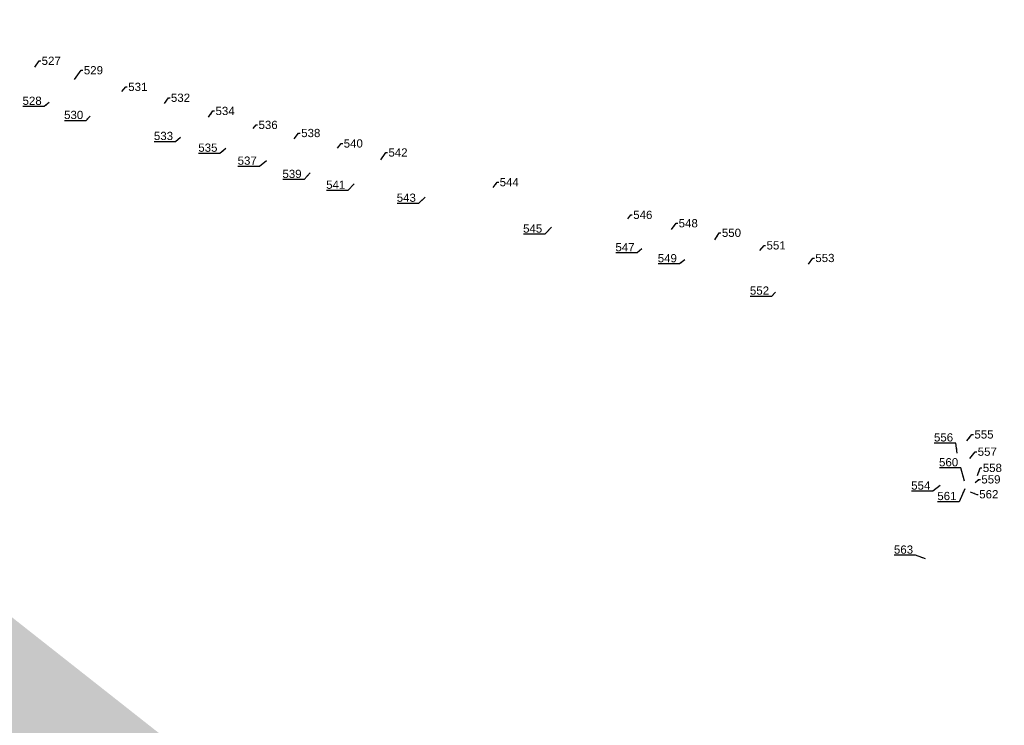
# Model space of a CAD drawing. Extents: x 5550606 to 5555059, y 5709169 to 5713510.
# Tile 31 of 33: x 5553695 to 5553911, y 5710903 to 5711057. Entities that reach past the tile are written whole.
import ezdxf
from ezdxf import colors
from ezdxf.entities.mleader import LeaderData, LeaderLine
from ezdxf.math import Vec2, Vec3

# ---------------------------------------------------------------- set-up
doc = ezdxf.new("R2010")
doc.units = 0
doc.layers.add('z_drzewa-etykiety', color=96, linetype='Continuous', lineweight=9)
doc.layers.add('z_krzewy', color=102, linetype='Continuous')
doc.styles.add('Z_Opisy', font='arial.ttf', dxfattribs={"height": 1.2})

msp = doc.modelspace()

# ---------------------------------------------------------------- hatches: boundary and pattern name
at = {"layer": 'z_krzewy'}
h = msp.add_hatch(dxfattribs=at)
h.set_pattern_fill('GOST_GLASS', color=256, scale=0.2, style=0)
edge = h.paths.add_edge_path(flags=0)
edge.add_arc((5550761.54, 5713012.89), 1, 0, 360)
h.paths.add_polyline_path([(5550767.63, 5713087.78), (5550770.12, 5713087.39), (5550770.07, 5713087.08), (5550767.81, 5713071.02), (5550767.28, 5713066.11), (5550765.8, 5713055.98), (5550762.01, 5713039.19), (5550757.66, 5713008.72), (5550754.17, 5712985.46), (5550748.88, 5712955.64), (5550745.15, 5712930.49), (5550741.24, 5712902.93), (5550740.75, 5712899.67), (5550737.97, 5712900.04), (5550738.57, 5712903.94), (5550742.83, 5712930.84), (5550746.78, 5712955.93), (5550751.53, 5712985.76), (5550755.23, 5713009.36), (5550763.66, 5713063.15), (5550764.1, 5713066.01), (5550764.94, 5713071.22)], flags=16)
edge = h.paths.add_edge_path()
edge.add_line((5550792.87, 5713210.34), (5550791.95, 5713205.42))
edge.add_line((5550791.95, 5713205.42), (5550794.32, 5713205.05))
edge.add_line((5550794.32, 5713205.05), (5550795.09, 5713209.99))
edge.add_line((5550795.09, 5713209.99), (5550792.88, 5713210.33))
edge.add_line((5550731.26, 5712827.38), (5550730.36, 5712822.28))
edge.add_line((5550730.36, 5712822.28), (5550733.33, 5712821.88))
edge.add_line((5550733.33, 5712821.88), (5550734.16, 5712826.99))
edge.add_line((5550734.16, 5712826.99), (5550731.26, 5712827.37))
edge.add_line((5553907.12, 5710758.21), (5553906.77, 5710759.41))
edge.add_line((5553906.77, 5710759.41), (5553906.55, 5710760.38))
edge.add_line((5553906.55, 5710760.38), (5553906.38, 5710761.26))
edge.add_line((5553906.38, 5710761.26), (5553906.22, 5710762.77))
edge.add_line((5553906.22, 5710762.77), (5553906.12, 5710766.51))
edge.add_line((5553906.12, 5710766.51), (5553906.03, 5710771.28))
edge.add_line((5553906.03, 5710771.28), (5553905.92, 5710777.5))
edge.add_line((5553905.92, 5710777.5), (5553905.77, 5710784.82))
edge.add_line((5553905.77, 5710784.82), (5553905.62, 5710794.17))
edge.add_line((5553905.62, 5710794.17), (5553905.32, 5710809.7))
edge.add_line((5553905.32, 5710809.7), (5553903.92, 5710834.46))
edge.add_line((5553903.92, 5710834.46), (5553903.54, 5710838))
edge.add_line((5553903.54, 5710838), (5553905.59, 5710837.61))
edge.add_line((5553905.59, 5710837.61), (5553905.32, 5710833.12))
edge.add_line((5553905.32, 5710833.12), (5553905.19, 5710820.9))
edge.add_line((5553905.19, 5710820.9), (5553906.2, 5710801.94))
edge.add_line((5553906.2, 5710801.94), (5553906.52, 5710791.72))
edge.add_line((5553906.52, 5710791.72), (5553906.84, 5710779.2))
edge.add_line((5553906.84, 5710779.2), (5553907.02, 5710767.56))
edge.add_line((5553907.02, 5710767.56), (5553907.36, 5710763.06))
edge.add_line((5553907.36, 5710763.06), (5553907.82, 5710758.16))
edge.add_line((5553907.82, 5710758.16), (5553907.11, 5710758.21))

# ---------------------------------------------------------------- leaders
at = {"layer": 'z_drzewa-etykiety'}
ml = msp.add_multileader_mtext('Standard', dxfattribs=at)
ml.set_content('527', color=256, style='Z_Opisy')
ml.set_leader_properties()
ml.build(insert=Vec2(0, 0))
ml.multileader.update_dxf_attribs({"text_right_attachment_type": 6, "dogleg_length": 0.358, "arrow_head_size": 0})
ctx = ml.context
ctx.base_point, ctx.char_height, ctx.arrow_head_size, ctx.landing_gap_size, ctx.plane_origin = Vec3(5553699.47, 5711048.48), 1.8, 0, 0.2, Vec3(5553698.14, 5711047.1)
ctx.right_attachment = 6
notes = []
notes.append((ctx, [(0, (1, 1, 0), (5553699.11, 5711048.48), (1, 0), 0.358, [(0, [(5553698.14, 5711047.1)], 0, [])])]))
ctx.mtext.insert, ctx.mtext.flow_direction = Vec3(5553699.67, 5711049.4), 5
ml = msp.add_multileader_mtext('Standard', dxfattribs=at)
ml.set_content('529', color=256, style='Z_Opisy')
ml.set_leader_properties()
ml.build(insert=Vec2(0, 0))
ml.multileader.update_dxf_attribs({"text_right_attachment_type": 6, "dogleg_length": 0.358, "arrow_head_size": 0})
ctx = ml.context
ctx.base_point, ctx.char_height, ctx.arrow_head_size, ctx.landing_gap_size, ctx.plane_origin = Vec3(5553708.71, 5711046.42), 1.8, 0, 0.2, Vec3(5553706.83, 5711044.4)
ctx.right_attachment = 6
notes.append((ctx, [(0, (1, 1, 0), (5553708.35, 5711046.42), (1, 0), 0.358, [(0, [(5553706.83, 5711044.4)], 0, [])])]))
ctx.mtext.insert, ctx.mtext.flow_direction = Vec3(5553708.91, 5711047.33), 5
ml = msp.add_multileader_mtext('Standard', dxfattribs=at)
ml.set_content('531', color=256, style='Z_Opisy')
ml.set_leader_properties()
ml.build(insert=Vec2(0, 0))
ml.multileader.update_dxf_attribs({"text_right_attachment_type": 6, "dogleg_length": 0.358, "arrow_head_size": 0})
ctx = ml.context
ctx.base_point, ctx.char_height, ctx.arrow_head_size, ctx.landing_gap_size, ctx.plane_origin = Vec3(5553718.44, 5711042.78), 1.8, 0, 0.2, Vec3(5553717.26, 5711041.81)
ctx.right_attachment = 6
notes.append((ctx, [(0, (1, 1, 0), (5553718.08, 5711042.78), (1, 0), 0.358, [(0, [(5553717.26, 5711041.81)], 0, [])])]))
ctx.mtext.insert, ctx.mtext.flow_direction = Vec3(5553718.64, 5711043.69), 5
ml = msp.add_multileader_mtext('Standard', dxfattribs=at)
ml.set_content('528', color=256, style='Z_Opisy')
ml.set_leader_properties()
ml.build(insert=Vec2(0, 0))
ml.multileader.update_dxf_attribs({"text_right_attachment_type": 6, "dogleg_length": 0.358, "arrow_head_size": 0})
ctx = ml.context
ctx.base_point, ctx.char_height, ctx.arrow_head_size, ctx.landing_gap_size, ctx.plane_origin = Vec3(5553695.5, 5711039.74), 1.8, 0, 0.2, Vec3(5553701.35, 5711039.39)
ctx.right_attachment, ctx.text_align_type = 6, 2
notes.append((ctx, [(0, (1, 1, 0), (5553700.24, 5711038.49), (-1, 0), 0.358, [(0, [(5553701.35, 5711039.39)], 0, [])])]))
ctx.mtext.insert, ctx.mtext.alignment, ctx.mtext.flow_direction = Vec3(5553699.68, 5711040.65), 3, 5
ml = msp.add_multileader_mtext('Standard', dxfattribs=at)
ml.set_content('532', color=256, style='Z_Opisy')
ml.set_leader_properties()
ml.build(insert=Vec2(0, 0))
ml.multileader.update_dxf_attribs({"text_right_attachment_type": 6, "dogleg_length": 0.358, "arrow_head_size": 0})
ctx = ml.context
ctx.base_point, ctx.char_height, ctx.arrow_head_size, ctx.landing_gap_size, ctx.plane_origin = Vec3(5553727.79, 5711040.39), 1.8, 0, 0.2, Vec3(5553726.6, 5711039.12)
ctx.right_attachment = 6
notes.append((ctx, [(0, (1, 1, 0), (5553727.43, 5711040.39), (1, 0), 0.358, [(0, [(5553726.6, 5711039.12)], 0, [])])]))
ctx.mtext.insert, ctx.mtext.flow_direction = Vec3(5553727.99, 5711041.31), 5
ml = msp.add_multileader_mtext('Standard', dxfattribs=at)
ml.set_content('530', color=256, style='Z_Opisy')
ml.set_leader_properties()
ml.build(insert=Vec2(0, 0))
ml.multileader.update_dxf_attribs({"text_right_attachment_type": 6, "dogleg_length": 0.358, "arrow_head_size": 0})
ctx = ml.context
ctx.base_point, ctx.char_height, ctx.arrow_head_size, ctx.landing_gap_size, ctx.plane_origin = Vec3(5553704.61, 5711036.64), 1.8, 0, 0.2, Vec3(5553710.27, 5711036.4)
ctx.right_attachment, ctx.text_align_type = 6, 2
notes.append((ctx, [(0, (1, 1, 0), (5553709.34, 5711035.39), (-1, 0), 0.358, [(0, [(5553710.27, 5711036.4)], 0, [])])]))
ctx.mtext.insert, ctx.mtext.alignment, ctx.mtext.flow_direction = Vec3(5553708.78, 5711037.55), 3, 5
ml = msp.add_multileader_mtext('Standard', dxfattribs=at)
ml.set_content('534', color=256, style='Z_Opisy')
ml.set_leader_properties()
ml.build(insert=Vec2(0, 0))
ml.multileader.update_dxf_attribs({"text_right_attachment_type": 6, "dogleg_length": 0.358, "arrow_head_size": 0})
ctx = ml.context
ctx.base_point, ctx.char_height, ctx.arrow_head_size, ctx.landing_gap_size, ctx.plane_origin = Vec3(5553737.56, 5711037.51), 1.8, 0, 0.2, Vec3(5553736.25, 5711036.17)
ctx.right_attachment = 6
notes.append((ctx, [(0, (1, 1, 0), (5553737.2, 5711037.51), (1, 0), 0.358, [(0, [(5553736.25, 5711036.17)], 0, [])])]))
ctx.mtext.insert, ctx.mtext.flow_direction = Vec3(5553737.76, 5711038.42), 5
ml = msp.add_multileader_mtext('Standard', dxfattribs=at)
ml.set_content('536', color=256, style='Z_Opisy')
ml.set_leader_properties()
ml.build(insert=Vec2(0, 0))
ml.multileader.update_dxf_attribs({"text_right_attachment_type": 6, "dogleg_length": 0.358, "arrow_head_size": 0})
ctx = ml.context
ctx.base_point, ctx.char_height, ctx.arrow_head_size, ctx.landing_gap_size, ctx.plane_origin = Vec3(5553746.98, 5711034.46), 1.8, 0, 0.2, Vec3(5553745.97, 5711033.7)
ctx.right_attachment = 6
notes.append((ctx, [(0, (1, 1, 0), (5553746.63, 5711034.46), (1, 0), 0.358, [(0, [(5553745.97, 5711033.7)], 0, [])])]))
ctx.mtext.insert, ctx.mtext.flow_direction = Vec3(5553747.18, 5711035.37), 5
ml = msp.add_multileader_mtext('Standard', dxfattribs=at)
ml.set_content('538', color=256, style='Z_Opisy')
ml.set_leader_properties()
ml.build(insert=Vec2(0, 0))
ml.multileader.update_dxf_attribs({"text_right_attachment_type": 6, "dogleg_length": 0.358, "arrow_head_size": 0})
ctx = ml.context
ctx.base_point, ctx.char_height, ctx.arrow_head_size, ctx.landing_gap_size, ctx.plane_origin = Vec3(5553756.33, 5711032.68), 1.8, 0, 0.2, Vec3(5553755.01, 5711031.41)
ctx.right_attachment = 6
notes.append((ctx, [(0, (1, 1, 0), (5553755.97, 5711032.68), (1, 0), 0.358, [(0, [(5553755.01, 5711031.41)], 0, [])])]))
ctx.mtext.insert, ctx.mtext.flow_direction = Vec3(5553756.53, 5711033.59), 5
ml = msp.add_multileader_mtext('Standard', dxfattribs=at)
ml.set_content('533', color=256, style='Z_Opisy')
ml.set_leader_properties()
ml.build(insert=Vec2(0, 0))
ml.multileader.update_dxf_attribs({"text_right_attachment_type": 6, "dogleg_length": 0.358, "arrow_head_size": 0})
ctx = ml.context
ctx.base_point, ctx.char_height, ctx.arrow_head_size, ctx.landing_gap_size, ctx.plane_origin = Vec3(5553724.28, 5711032.03), 1.8, 0, 0.2, Vec3(5553730.12, 5711031.73)
ctx.right_attachment, ctx.text_align_type = 6, 2
notes.append((ctx, [(0, (1, 1, 0), (5553729.02, 5711030.79), (-1, 0), 0.358, [(0, [(5553730.12, 5711031.73)], 0, [])])]))
ctx.mtext.insert, ctx.mtext.alignment, ctx.mtext.flow_direction = Vec3(5553728.46, 5711032.95), 3, 5
ml = msp.add_multileader_mtext('Standard', dxfattribs=at)
ml.set_content('540', color=256, style='Z_Opisy')
ml.set_leader_properties()
ml.build(insert=Vec2(0, 0))
ml.multileader.update_dxf_attribs({"text_right_attachment_type": 6, "dogleg_length": 0.358, "arrow_head_size": 0})
ctx = ml.context
ctx.base_point, ctx.char_height, ctx.arrow_head_size, ctx.landing_gap_size, ctx.plane_origin = Vec3(5553765.64, 5711030.39), 1.8, 0, 0.2, Vec3(5553764.49, 5711029.38)
ctx.right_attachment = 6
notes.append((ctx, [(0, (1, 1, 0), (5553765.28, 5711030.39), (1, 0), 0.358, [(0, [(5553764.49, 5711029.38)], 0, [])])]))
ctx.mtext.insert, ctx.mtext.flow_direction = Vec3(5553765.84, 5711031.3), 5
ml = msp.add_multileader_mtext('Standard', dxfattribs=at)
ml.set_content('535', color=256, style='Z_Opisy')
ml.set_leader_properties()
ml.build(insert=Vec2(0, 0))
ml.multileader.update_dxf_attribs({"text_right_attachment_type": 6, "dogleg_length": 0.358, "arrow_head_size": 0})
ctx = ml.context
ctx.base_point, ctx.char_height, ctx.arrow_head_size, ctx.landing_gap_size, ctx.plane_origin = Vec3(5553733.99, 5711029.47), 1.8, 0, 0.2, Vec3(5553740.04, 5711029.29)
ctx.right_attachment, ctx.text_align_type = 6, 2
notes.append((ctx, [(0, (1, 1, 0), (5553738.74, 5711028.22), (-1, 0), 0.358, [(0, [(5553740.04, 5711029.29)], 0, [])])]))
ctx.mtext.insert, ctx.mtext.alignment, ctx.mtext.flow_direction = Vec3(5553738.18, 5711030.38), 3, 5
ml = msp.add_multileader_mtext('Standard', dxfattribs=at)
ml.set_content('542', color=256, style='Z_Opisy')
ml.set_leader_properties()
ml.build(insert=Vec2(0, 0))
ml.multileader.update_dxf_attribs({"text_right_attachment_type": 6, "dogleg_length": 0.358, "arrow_head_size": 0})
ctx = ml.context
ctx.base_point, ctx.char_height, ctx.arrow_head_size, ctx.landing_gap_size, ctx.plane_origin = Vec3(5553775.44, 5711028.42), 1.8, 0, 0.2, Vec3(5553773.98, 5711026.83)
ctx.right_attachment = 6
notes.append((ctx, [(0, (1, 1, 0), (5553775.08, 5711028.42), (1, 0), 0.358, [(0, [(5553773.98, 5711026.83)], 0, [])])]))
ctx.mtext.insert, ctx.mtext.flow_direction = Vec3(5553775.64, 5711029.33), 5
ml = msp.add_multileader_mtext('Standard', dxfattribs=at)
ml.set_content('537', color=256, style='Z_Opisy')
ml.set_leader_properties()
ml.build(insert=Vec2(0, 0))
ml.multileader.update_dxf_attribs({"text_right_attachment_type": 6, "dogleg_length": 0.358, "arrow_head_size": 0})
ctx = ml.context
ctx.base_point, ctx.char_height, ctx.arrow_head_size, ctx.landing_gap_size, ctx.plane_origin = Vec3(5553742.62, 5711026.62), 1.8, 0, 0.2, Vec3(5553748.92, 5711026.6)
ctx.right_attachment, ctx.text_align_type = 6, 2
notes.append((ctx, [(0, (1, 1, 0), (5553747.36, 5711025.38), (-1, 0), 0.358, [(0, [(5553748.92, 5711026.6)], 0, [])])]))
ctx.mtext.insert, ctx.mtext.alignment, ctx.mtext.flow_direction = Vec3(5553746.8, 5711027.54), 3, 5
ml = msp.add_multileader_mtext('Standard', dxfattribs=at)
ml.set_content('539', color=256, style='Z_Opisy')
ml.set_leader_properties()
ml.build(insert=Vec2(0, 0))
ml.multileader.update_dxf_attribs({"text_right_attachment_type": 6, "dogleg_length": 0.358, "arrow_head_size": 0})
ctx = ml.context
ctx.base_point, ctx.char_height, ctx.arrow_head_size, ctx.landing_gap_size, ctx.plane_origin = Vec3(5553752.43, 5711023.72), 1.8, 0, 0.2, Vec3(5553758.46, 5711024)
ctx.right_attachment, ctx.text_align_type = 6, 2
notes.append((ctx, [(0, (1, 1, 0), (5553757.17, 5711022.48), (-1, 0), 0.358, [(0, [(5553758.46, 5711024)], 0, [])])]))
ctx.mtext.insert, ctx.mtext.alignment, ctx.mtext.flow_direction = Vec3(5553756.61, 5711024.64), 3, 5
ml = msp.add_multileader_mtext('Standard', dxfattribs=at)
ml.set_content('544', color=256, style='Z_Opisy')
ml.set_leader_properties()
ml.build(insert=Vec2(0, 0))
ml.multileader.update_dxf_attribs({"text_right_attachment_type": 6, "dogleg_length": 0.358, "arrow_head_size": 0})
ctx = ml.context
ctx.base_point, ctx.char_height, ctx.arrow_head_size, ctx.landing_gap_size, ctx.plane_origin = Vec3(5553799.81, 5711021.92), 1.8, 0, 0.2, Vec3(5553798.62, 5711020.78)
ctx.right_attachment = 6
notes.append((ctx, [(0, (1, 1, 0), (5553799.45, 5711021.92), (1, 0), 0.358, [(0, [(5553798.62, 5711020.78)], 0, [])])]))
ctx.mtext.insert, ctx.mtext.flow_direction = Vec3(5553800.01, 5711022.83), 5
ml = msp.add_multileader_mtext('Standard', dxfattribs=at)
ml.set_content('541', color=256, style='Z_Opisy')
ml.set_leader_properties()
ml.build(insert=Vec2(0, 0))
ml.multileader.update_dxf_attribs({"text_right_attachment_type": 6, "dogleg_length": 0.358, "arrow_head_size": 0})
ctx = ml.context
ctx.base_point, ctx.char_height, ctx.arrow_head_size, ctx.landing_gap_size, ctx.plane_origin = Vec3(5553762.36, 5711021.36), 1.8, 0, 0.2, Vec3(5553768.13, 5711021.59)
ctx.right_attachment, ctx.text_align_type = 6, 2
notes.append((ctx, [(0, (1, 1, 0), (5553766.74, 5711020.11), (-1, 0), 0.358, [(0, [(5553768.13, 5711021.59)], 0, [])])]))
ctx.mtext.insert, ctx.mtext.alignment, ctx.mtext.flow_direction = Vec3(5553766.19, 5711022.27), 3, 5
ml = msp.add_multileader_mtext('Standard', dxfattribs=at)
ml.set_content('543', color=256, style='Z_Opisy')
ml.set_leader_properties()
ml.build(insert=Vec2(0, 0))
ml.multileader.update_dxf_attribs({"text_right_attachment_type": 6, "dogleg_length": 0.358, "arrow_head_size": 0})
ctx = ml.context
ctx.base_point, ctx.char_height, ctx.arrow_head_size, ctx.landing_gap_size, ctx.plane_origin = Vec3(5553777.48, 5711018.52), 1.8, 0, 0.2, Vec3(5553783.67, 5711018.61)
ctx.right_attachment, ctx.text_align_type = 6, 2
notes.append((ctx, [(0, (1, 1, 0), (5553782.21, 5711017.27), (-1, 0), 0.358, [(0, [(5553783.67, 5711018.61)], 0, [])])]))
ctx.mtext.insert, ctx.mtext.alignment, ctx.mtext.flow_direction = Vec3(5553781.65, 5711019.43), 3, 5
ml = msp.add_multileader_mtext('Standard', dxfattribs=at)
ml.set_content('546', color=256, style='Z_Opisy')
ml.set_leader_properties()
ml.build(insert=Vec2(0, 0))
ml.multileader.update_dxf_attribs({"text_right_attachment_type": 6, "dogleg_length": 0.358, "arrow_head_size": 0})
ctx = ml.context
ctx.base_point, ctx.char_height, ctx.arrow_head_size, ctx.landing_gap_size, ctx.plane_origin = Vec3(5553829.07, 5711014.76), 1.8, 0, 0.2, Vec3(5553828.1, 5711013.87)
ctx.right_attachment = 6
notes.append((ctx, [(0, (1, 1, 0), (5553828.71, 5711014.76), (1, 0), 0.358, [(0, [(5553828.1, 5711013.87)], 0, [])])]))
ctx.mtext.insert, ctx.mtext.flow_direction = Vec3(5553829.27, 5711015.67), 5
ml = msp.add_multileader_mtext('Standard', dxfattribs=at)
ml.set_content('548', color=256, style='Z_Opisy')
ml.set_leader_properties()
ml.build(insert=Vec2(0, 0))
ml.multileader.update_dxf_attribs({"text_right_attachment_type": 6, "dogleg_length": 0.358, "arrow_head_size": 0})
ctx = ml.context
ctx.base_point, ctx.char_height, ctx.arrow_head_size, ctx.landing_gap_size, ctx.plane_origin = Vec3(5553839.02, 5711012.92), 1.8, 0, 0.2, Vec3(5553837.65, 5711011.59)
ctx.right_attachment = 6
notes.append((ctx, [(0, (1, 1, 0), (5553838.66, 5711012.92), (1, 0), 0.358, [(0, [(5553837.65, 5711011.59)], 0, [])])]))
ctx.mtext.insert, ctx.mtext.flow_direction = Vec3(5553839.22, 5711013.83), 5
ml = msp.add_multileader_mtext('Standard', dxfattribs=at)
ml.set_content('545', color=256, style='Z_Opisy')
ml.set_leader_properties()
ml.build(insert=Vec2(0, 0))
ml.multileader.update_dxf_attribs({"text_right_attachment_type": 6, "dogleg_length": 0.358, "arrow_head_size": 0})
ctx = ml.context
ctx.base_point, ctx.char_height, ctx.arrow_head_size, ctx.landing_gap_size, ctx.plane_origin = Vec3(5553805.14, 5711011.76), 1.8, 0, 0.2, Vec3(5553811.34, 5711012.05)
ctx.right_attachment, ctx.text_align_type = 6, 2
notes.append((ctx, [(0, (1, 1, 0), (5553809.89, 5711010.51), (-1, 0), 0.358, [(0, [(5553811.34, 5711012.05)], 0, [])])]))
ctx.mtext.insert, ctx.mtext.alignment, ctx.mtext.flow_direction = Vec3(5553809.33, 5711012.67), 3, 5
ml = msp.add_multileader_mtext('Standard', dxfattribs=at)
ml.set_content('550', color=256, style='Z_Opisy')
ml.set_leader_properties()
ml.build(insert=Vec2(0, 0))
ml.multileader.update_dxf_attribs({"text_right_attachment_type": 6, "dogleg_length": 0.358, "arrow_head_size": 0})
ctx = ml.context
ctx.base_point, ctx.char_height, ctx.arrow_head_size, ctx.landing_gap_size, ctx.plane_origin = Vec3(5553848.49, 5711010.82), 1.8, 0, 0.2, Vec3(5553847.13, 5711009.3)
ctx.right_attachment = 6
notes.append((ctx, [(0, (1, 1, 0), (5553848.13, 5711010.82), (1, 0), 0.358, [(0, [(5553847.13, 5711009.3)], 0, [])])]))
ctx.mtext.insert, ctx.mtext.flow_direction = Vec3(5553848.69, 5711011.74), 5
ml = msp.add_multileader_mtext('Standard', dxfattribs=at)
ml.set_content('547', color=256, style='Z_Opisy')
ml.set_leader_properties()
ml.build(insert=Vec2(0, 0))
ml.multileader.update_dxf_attribs({"text_right_attachment_type": 6, "dogleg_length": 0.358, "arrow_head_size": 0})
ctx = ml.context
ctx.base_point, ctx.char_height, ctx.arrow_head_size, ctx.landing_gap_size, ctx.plane_origin = Vec3(5553825.39, 5711007.68), 1.8, 0, 0.2, Vec3(5553831.18, 5711007.34)
ctx.right_attachment, ctx.text_align_type = 6, 2
notes.append((ctx, [(0, (1, 1, 0), (5553830.12, 5711006.43), (-1, 0), 0.358, [(0, [(5553831.18, 5711007.34)], 0, [])])]))
ctx.mtext.insert, ctx.mtext.alignment, ctx.mtext.flow_direction = Vec3(5553829.56, 5711008.59), 3, 5
ml = msp.add_multileader_mtext('Standard', dxfattribs=at)
ml.set_content('551', color=256, style='Z_Opisy')
ml.set_leader_properties()
ml.build(insert=Vec2(0, 0))
ml.multileader.update_dxf_attribs({"text_right_attachment_type": 6, "dogleg_length": 0.358, "arrow_head_size": 0})
ctx = ml.context
ctx.base_point, ctx.char_height, ctx.arrow_head_size, ctx.landing_gap_size, ctx.plane_origin = Vec3(5553858.28, 5711008.08), 1.8, 0, 0.2, Vec3(5553857.02, 5711006.95)
ctx.right_attachment = 6
notes.append((ctx, [(0, (1, 1, 0), (5553857.92, 5711008.08), (1, 0), 0.358, [(0, [(5553857.02, 5711006.95)], 0, [])])]))
ctx.mtext.insert, ctx.mtext.flow_direction = Vec3(5553858.48, 5711008.99), 5
ml = msp.add_multileader_mtext('Standard', dxfattribs=at)
ml.set_content('549', color=256, style='Z_Opisy')
ml.set_leader_properties()
ml.build(insert=Vec2(0, 0))
ml.multileader.update_dxf_attribs({"text_right_attachment_type": 6, "dogleg_length": 0.358, "arrow_head_size": 0})
ctx = ml.context
ctx.base_point, ctx.char_height, ctx.arrow_head_size, ctx.landing_gap_size, ctx.plane_origin = Vec3(5553834.65, 5711005.27), 1.8, 0, 0.2, Vec3(5553840.55, 5711004.91)
ctx.right_attachment, ctx.text_align_type = 6, 2
notes.append((ctx, [(0, (1, 1, 0), (5553839.39, 5711004.02), (-1, 0), 0.358, [(0, [(5553840.55, 5711004.91)], 0, [])])]))
ctx.mtext.insert, ctx.mtext.alignment, ctx.mtext.flow_direction = Vec3(5553838.83, 5711006.18), 3, 5
ml = msp.add_multileader_mtext('Standard', dxfattribs=at)
ml.set_content('553', color=256, style='Z_Opisy')
ml.set_leader_properties()
ml.build(insert=Vec2(0, 0))
ml.multileader.update_dxf_attribs({"text_right_attachment_type": 6, "dogleg_length": 0.358, "arrow_head_size": 0})
ctx = ml.context
ctx.base_point, ctx.char_height, ctx.arrow_head_size, ctx.landing_gap_size, ctx.plane_origin = Vec3(5553868.96, 5711005.31), 1.8, 0, 0.2, Vec3(5553867.64, 5711003.96)
ctx.right_attachment = 6
notes.append((ctx, [(0, (1, 1, 0), (5553868.6, 5711005.31), (1, 0), 0.358, [(0, [(5553867.64, 5711003.96)], 0, [])])]))
ctx.mtext.insert, ctx.mtext.flow_direction = Vec3(5553869.16, 5711006.23), 5
ml = msp.add_multileader_mtext('Standard', dxfattribs=at)
ml.set_content('552', color=256, style='Z_Opisy')
ml.set_leader_properties()
ml.build(insert=Vec2(0, 0))
ml.multileader.update_dxf_attribs({"text_right_attachment_type": 6, "dogleg_length": 0.358, "arrow_head_size": 0})
ctx = ml.context
ctx.base_point, ctx.char_height, ctx.arrow_head_size, ctx.landing_gap_size, ctx.plane_origin = Vec3(5553854.87, 5710998.18), 1.8, 0, 0.2, Vec3(5553860.44, 5710997.83)
ctx.right_attachment, ctx.text_align_type = 6, 2
notes.append((ctx, [(0, (1, 1, 0), (5553859.59, 5710996.93), (-1, 0), 0.358, [(0, [(5553860.44, 5710997.83)], 0, [])])]))
ctx.mtext.insert, ctx.mtext.alignment, ctx.mtext.flow_direction = Vec3(5553859.03, 5710999.09), 3, 5
ml = msp.add_multileader_mtext('Standard', dxfattribs=at)
ml.set_content('556', color=256, style='Z_Opisy')
ml.set_leader_properties()
ml.build(insert=Vec2(0, 0))
ml.multileader.update_dxf_attribs({"text_right_attachment_type": 6, "dogleg_length": 0.358, "arrow_head_size": 0})
ctx = ml.context
ctx.base_point, ctx.char_height, ctx.arrow_head_size, ctx.landing_gap_size, ctx.plane_origin = Vec3(5553895.17, 5710966.04), 1.8, 0, 0.2, Vec3(5553900.25, 5710962.61)
ctx.right_attachment, ctx.text_align_type = 6, 2
notes.append((ctx, [(1, (1, 1, 0), (5553899.91, 5710964.79), (-1, 0), 0.358, [(0, [(5553900.25, 5710962.61)], 0, [])])]))
ctx.mtext.insert, ctx.mtext.alignment, ctx.mtext.flow_direction = Vec3(5553899.35, 5710966.95), 3, 5
ml = msp.add_multileader_mtext('Standard', dxfattribs=at)
ml.set_content('555', color=256, style='Z_Opisy')
ml.set_leader_properties()
ml.build(insert=Vec2(0, 0))
ml.multileader.update_dxf_attribs({"text_right_attachment_type": 6, "dogleg_length": 0.358, "arrow_head_size": 0})
ctx = ml.context
ctx.base_point, ctx.char_height, ctx.arrow_head_size, ctx.landing_gap_size, ctx.plane_origin = Vec3(5553903.81, 5710966.68), 1.8, 0, 0.2, Vec3(5553902.36, 5710965.28)
ctx.right_attachment = 6
notes.append((ctx, [(0, (1, 1, 0), (5553903.46, 5710966.68), (1, 0), 0.358, [(0, [(5553902.36, 5710965.27)], 0, [])])]))
ctx.mtext.insert, ctx.mtext.flow_direction = Vec3(5553904.01, 5710967.6), 5
ml = msp.add_multileader_mtext('Standard', dxfattribs=at)
ml.set_content('557', color=256, style='Z_Opisy')
ml.set_leader_properties()
ml.build(insert=Vec2(0, 0))
ml.multileader.update_dxf_attribs({"text_right_attachment_type": 6, "dogleg_length": 0.358, "arrow_head_size": 0})
ctx = ml.context
ctx.base_point, ctx.char_height, ctx.arrow_head_size, ctx.landing_gap_size, ctx.plane_origin = Vec3(5553904.53, 5710962.9), 1.8, 0, 0.2, Vec3(5553902.98, 5710961.44)
ctx.right_attachment = 6
notes.append((ctx, [(0, (1, 1, 0), (5553904.17, 5710962.9), (1, 0), 0.358, [(0, [(5553902.98, 5710961.44)], 0, [])])]))
ctx.mtext.insert, ctx.mtext.flow_direction = Vec3(5553904.73, 5710963.82), 5
ml = msp.add_multileader_mtext('Standard', dxfattribs=at)
ml.set_content('560', color=256, style='Z_Opisy')
ml.set_leader_properties()
ml.build(insert=Vec2(0, 0))
ml.multileader.update_dxf_attribs({"text_right_attachment_type": 6, "dogleg_length": 0.358, "arrow_head_size": 0})
ctx = ml.context
ctx.base_point, ctx.char_height, ctx.arrow_head_size, ctx.landing_gap_size, ctx.plane_origin = Vec3(5553896.29, 5710960.6), 1.8, 0, 0.2, Vec3(5553901.84, 5710956.49)
ctx.right_attachment, ctx.text_align_type = 6, 2
notes.append((ctx, [(1, (1, 1, 0), (5553901.02, 5710959.35), (-1, 0), 0.358, [(0, [(5553901.84, 5710956.49)], 0, [])])]))
ctx.mtext.insert, ctx.mtext.alignment, ctx.mtext.flow_direction = Vec3(5553900.46, 5710961.51), 3, 5
ml = msp.add_multileader_mtext('Standard', dxfattribs=at)
ml.set_content('558', color=256, style='Z_Opisy')
ml.set_leader_properties()
ml.build(insert=Vec2(0, 0))
ml.multileader.update_dxf_attribs({"text_right_attachment_type": 6, "dogleg_length": 0.358, "arrow_head_size": 0})
ctx = ml.context
ctx.base_point, ctx.char_height, ctx.arrow_head_size, ctx.landing_gap_size, ctx.plane_origin = Vec3(5553905.65, 5710959.35), 1.8, 0, 0.2, Vec3(5553904.7, 5710957.68)
ctx.right_attachment = 6
notes.append((ctx, [(0, (1, 1, 0), (5553905.29, 5710959.35), (1, 0), 0.358, [(0, [(5553904.7, 5710957.68)], 0, [])])]))
ctx.mtext.insert, ctx.mtext.flow_direction = Vec3(5553905.85, 5710960.27), 5
ml = msp.add_multileader_mtext('Standard', dxfattribs=at)
ml.set_content('559', color=256, style='Z_Opisy')
ml.set_leader_properties()
ml.build(insert=Vec2(0, 0))
ml.multileader.update_dxf_attribs({"text_right_attachment_type": 6, "dogleg_length": 0.358, "arrow_head_size": 0})
ctx = ml.context
ctx.base_point, ctx.char_height, ctx.arrow_head_size, ctx.landing_gap_size, ctx.plane_origin = Vec3(5553905.33, 5710956.85), 1.8, 0, 0.2, Vec3(5553904.19, 5710956.18)
ctx.right_attachment = 6
notes.append((ctx, [(0, (1, 1, 0), (5553904.97, 5710956.85), (1, 0), 0.358, [(0, [(5553904.19, 5710956.18)], 0, [])])]))
ctx.mtext.insert, ctx.mtext.flow_direction = Vec3(5553905.53, 5710957.76), 5
ml = msp.add_multileader_mtext('Standard', dxfattribs=at)
ml.set_content('554', color=256, style='Z_Opisy')
ml.set_leader_properties()
ml.build(insert=Vec2(0, 0))
ml.multileader.update_dxf_attribs({"text_right_attachment_type": 6, "dogleg_length": 0.358, "arrow_head_size": 0})
ctx = ml.context
ctx.base_point, ctx.char_height, ctx.arrow_head_size, ctx.landing_gap_size, ctx.plane_origin = Vec3(5553890.19, 5710955.5), 1.8, 0, 0.2, Vec3(5553896.52, 5710955.55)
ctx.right_attachment, ctx.text_align_type = 6, 2
notes.append((ctx, [(0, (1, 1, 0), (5553894.92, 5710954.25), (-1, 0), 0.358, [(0, [(5553896.52, 5710955.55)], 0, [])])]))
ctx.mtext.insert, ctx.mtext.alignment, ctx.mtext.flow_direction = Vec3(5553894.36, 5710956.41), 3, 5
ml = msp.add_multileader_mtext('Standard', dxfattribs=at)
ml.set_content('561', color=256, style='Z_Opisy')
ml.set_leader_properties()
ml.build(insert=Vec2(0, 0))
ml.multileader.update_dxf_attribs({"text_right_attachment_type": 6, "dogleg_length": 0.358, "arrow_head_size": 0})
ctx = ml.context
ctx.base_point, ctx.char_height, ctx.arrow_head_size, ctx.landing_gap_size, ctx.plane_origin = Vec3(5553896.25, 5710953.2), 1.8, 0, 0.2, Vec3(5553901.93, 5710954.82)
ctx.right_attachment, ctx.text_align_type = 6, 2
notes.append((ctx, [(0, (1, 1, 0), (5553900.64, 5710951.96), (-1, 0), 0.358, [(0, [(5553901.93, 5710954.82)], 0, [])])]))
ctx.mtext.insert, ctx.mtext.alignment, ctx.mtext.flow_direction = Vec3(5553900.08, 5710954.12), 3, 5
ml = msp.add_multileader_mtext('Standard', dxfattribs=at)
ml.set_content('562', color=256, style='Z_Opisy')
ml.set_leader_properties()
ml.build(insert=Vec2(0, 0))
ml.multileader.update_dxf_attribs({"text_right_attachment_type": 6, "dogleg_length": 0.358, "arrow_head_size": 0})
ctx = ml.context
ctx.base_point, ctx.char_height, ctx.arrow_head_size, ctx.landing_gap_size, ctx.plane_origin = Vec3(5553904.87, 5710953.58), 1.8, 0, 0.2, Vec3(5553903.07, 5710954.1)
ctx.right_attachment = 6
notes.append((ctx, [(1, (1, 1, 0), (5553904.51, 5710953.58), (1, 0), 0.358, [(0, [(5553903.07, 5710954.1)], 0, [])])]))
ctx.mtext.insert, ctx.mtext.flow_direction = Vec3(5553905.07, 5710954.5), 5
ml = msp.add_multileader_mtext('Standard', dxfattribs=at)
ml.set_content('563', color=256, style='Z_Opisy')
ml.set_leader_properties()
ml.build(insert=Vec2(0, 0))
ml.multileader.update_dxf_attribs({"text_right_attachment_type": 6, "dogleg_length": 0.358, "arrow_head_size": 0})
ctx = ml.context
ctx.base_point, ctx.char_height, ctx.arrow_head_size, ctx.landing_gap_size, ctx.plane_origin = Vec3(5553886.41, 5710941.47), 1.8, 0, 0.2, Vec3(5553893.28, 5710939.48)
ctx.right_attachment, ctx.text_align_type = 6, 2
notes.append((ctx, [(0, (1, 1, 0), (5553891.14, 5710940.23), (-1, 0), 0.358, [(0, [(5553893.28, 5710939.48)], 0, [])])]))
ctx.mtext.insert, ctx.mtext.alignment, ctx.mtext.flow_direction = Vec3(5553890.58, 5710942.39), 3, 5
for ctx, leaders in notes:
    for number, flags, end, landing, length, lines in leaders:
        leader = LeaderData()
        leader.index, (leader.has_last_leader_line, leader.has_dogleg_vector, leader.attachment_direction) = number, flags
        leader.last_leader_point, leader.dogleg_vector, leader.dogleg_length = Vec3(end), Vec3(landing), length
        for number, points, colour, breaks in lines:
            line = LeaderLine()
            line.index, line.vertices, line.color, line.breaks = number, Vec3.list(points), colors.encode_raw_color(colour), breaks
            leader.lines.append(line)
        ctx.leaders.append(leader)

doc.saveas('drawing.dxf')
